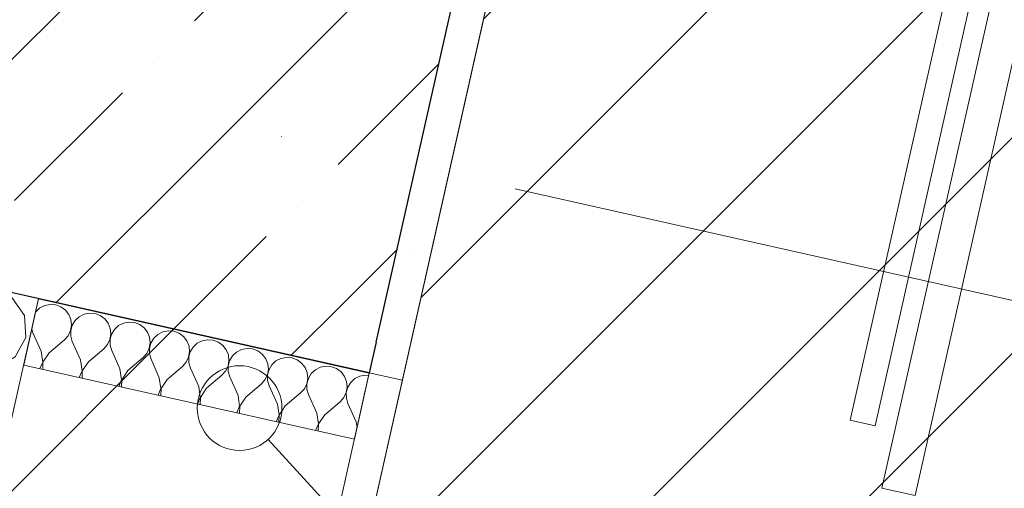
# Model space of a CAD drawing. Header units: millimetres. Extents: x -7213913 to -6930487, y 6129472 to 6354980.
# Tile 188 of 256: x -7191489 to -7190908, y 6174879 to 6175156. Entities that reach past the tile are written whole.
import ezdxf
from ezdxf.enums import TextEntityAlignment as Align

# ---------------------------------------------------------------- set-up
doc = ezdxf.new("R2010")
doc.units = ezdxf.units.MM
doc.header["$MEASUREMENT"] = 0
doc.linetypes.add('Штрихпунктирная', pattern=[670.277762, 352.777767, -176.388884, 0, -141.111112])
for name, color, linetype, lineweight in [('0_Ном._пера__1', 7, 'Continuous', 0), ('0_Ном._пера__120', 7, 'Continuous', 0), ('S - МОП.АР_Ном._пера__2', 8, 'Continuous', 15), ('АР-Стены_внешние_.АР_Ном._пера__1', 7, 'Continuous', 0), ('АР-Стены_внутренние_пилоны.АР_Ном._пера__1', 7, 'Continuous', 30), ('АР-Стены_Перегородки_межквартирные_200.АР_Ном._пера__1', 7, 'Continuous', 30), ('АР-Чертеж-Оси_Осевые размеры.АР_Ном._пера__120', 7, 'Continuous', 0), ('МГН.АР_Ном._пера__1', 7, 'Continuous', 0), ('МГН.АР_Ном._пера__120', 7, 'Continuous', 0), ('Паспорта Зон Archicad_Ном._пера__1', 7, 'Continuous', 0)]:
    doc.layers.add(name, color=color, linetype=linetype, lineweight=lineweight)
for name, color, linetype in [('S - МОП.АР', 7, 'Continuous'), ('АР-Стены_внутренние_пилоны.АР', 7, 'Continuous'), ('АР-Стены_Перегородки_межквартирные_200.АР', 7, 'Continuous'), ('АР-Чертеж-Оси_Осевые размеры.АР', 7, 'Continuous'), ('МГН.АР', 7, 'Continuous')]:
    doc.layers.add(name, color=color, linetype=linetype)
doc.styles.add('РЎР“Р•РќР•Р\xa0Р\x98Р\xa0_РЎРўР\x98Р›Р¬_2', font='calibri.ttf')
doc.styles.add('РЎР“Р•РќР•Р\xa0Р\x98Р\xa0_РЎРўР\x98Р›Р¬_3', font='GOST_Common.ttf')
doc.styles.add('РЎР“Р•РќР•Р\xa0Р\x98Р\xa0_РЎРўР\x98Р›Р¬_5', font='GOTHIC.TTF')
pattern_1 = [(45, (-6566190.34, 6562677.8), (-84.852814, 84.852814), []), (45, (-6566232.77, 6562720.22), (-84.852814, 84.852814), [90, -30, 0, -30])]
pattern_2 = [(45, (-6566190.34, 6563027.8), (-111.369318, 111.369318), [0, -105, 0, -157.5]), (110, (-6565840.34, 6563027.8), (148.001588, 53.868173), [0, -77, 0, -133])]

# ---------------------------------------------------------------- blocks, each defined once
blk = doc.blocks.new('Лифтовой холл _ ПБЗ_1_53_1', base_point=(-7188853.33, 6178755.24))
at = {"layer": 'S - МОП.АР_Ном._пера__2', "color": 8, "linetype": 'Continuous', "lineweight": 15, "flags": 128}
blk.add_lwpolyline([(-7192033.86, 6181367.83), (-7192391.05, 6179777.45), (-7190283.55, 6179304.11), (-7191317.83, 6174699.02), (-7187902.9, 6173932.05), (-7186511.43, 6180127.52)], close=True, dxfattribs=at)
at = {"layer": 'Паспорта Зон Archicad_Ном._пера__1', "color": 7, "lineweight": 0, "style": 'РЎР“Р•РќР•Р\xa0Р\x98Р\xa0_РЎРўР\x98Р›Р¬_3'}
blk.add_attdef('ROOM_NUMBER', text='', height=350, rotation=347.34172, dxfattribs=at).set_placement((-7188399.65, 6179289.76), align=Align.MIDDLE_CENTER)
at = {"layer": 'Паспорта Зон Archicad_Ном._пера__1', "color": 7, "lineweight": 0, "style": 'РЎР“Р•РќР•Р\xa0Р\x98Р\xa0_РЎРўР\x98Р›Р¬_2'}
blk.add_attdef('ROOM_AREA', text='', height=200, rotation=347.34172, dxfattribs=at).set_placement((-7188118.69, 6178697.37), align=Align.MIDDLE_RIGHT)
blk = doc.blocks.new('Стена_8_1', base_point=(-7191377.14, 6175096.67))
at = {"layer": 'АР-Стены_внутренние_пилоны.АР', "linetype": 'Continuous', "lineweight": 0, "true_color": 0x000000}
h = blk.add_hatch(dxfattribs=at)
h.set_pattern_fill('ШТУКАТУРКА__ГИПС_01_0001', color=18, style=0, pattern_type=2)
h.set_pattern_definition(pattern_2)
h.paths.add_polyline_path([(-7191278.51, 6174965.38), (-7191263.05, 6174942.93), (-7191076.79, 6175772.27), (-7191096.3, 6175776.65)])
h = blk.add_hatch(dxfattribs=at)
h.set_pattern_fill('ЖЕЛЕЗОБЕТОН__PROJECT__0001', color=18, style=0, pattern_type=2)
h.set_pattern_definition(pattern_1)
h.paths.add_polyline_path([(-7191526.49, 6175002.1), (-7191282.57, 6174947.31), (-7191278.51, 6174965.38), (-7191471.7, 6175246.02)])
h = blk.add_hatch(dxfattribs=at)
h.set_pattern_fill('ЖЕЛЕЗОБЕТОН__PROJECT__0001', color=18, style=0, pattern_type=2)
h.set_pattern_definition(pattern_1)
h.paths.add_polyline_path([(-7191471.7, 6175246.02), (-7191278.51, 6174965.38), (-7191227.78, 6175191.24)])
h = blk.add_hatch(dxfattribs=at)
h.set_pattern_fill('ШТУКАТУРКА__ГИПС_01_0001', color=18, style=0, pattern_type=2)
h.set_pattern_definition(pattern_2)
h.paths.add_polyline_path([(-7191278.51, 6174965.38), (-7191282.57, 6174947.31), (-7191263.05, 6174942.93)])
at = {"layer": 'АР-Стены_внутренние_пилоны.АР_Ном._пера__1', "color": 7, "linetype": 'Continuous', "lineweight": 30}
for q in [(-7191227.78, 6175191.24), (-7191282.57, 6174947.31)]:
    blk.add_line((-7191278.51, 6174965.38), q, dxfattribs=at)
at = {"layer": 'АР-Стены_внутренние_пилоны.АР_Ном._пера__1', "color": 7, "linetype": 'Continuous', "lineweight": 0, "flags": 128}
for points in [[(-7191263.05, 6174942.93), (-7191076.79, 6175772.27)], [(-7191263.05, 6174942.93), (-7191282.57, 6174947.31)]]:
    blk.add_lwpolyline(points, dxfattribs=at)
at = {"layer": 'АР-Стены_внутренние_пилоны.АР_Ном._пера__1', "color": 7, "linetype": 'Continuous', "lineweight": 30, "flags": 128}
blk.add_lwpolyline([(-7191282.57, 6174947.31), (-7191526.49, 6175002.1)], dxfattribs=at)
blk = doc.blocks.new('Стена_201_1', base_point=(-7191467.79, 6174578.96))
at = {"layer": 'АР-Стены_Перегородки_межквартирные_200.АР', "linetype": 'Continuous', "lineweight": 0, "true_color": 0x000000}
h = blk.add_hatch(dxfattribs=at)
h.set_pattern_fill('БЛОКИ_БЕТОННЫЕ_ЭФФЕКТИВН_78', color=18, style=0, pattern_type=2)
h.set_pattern_definition([(45, (-6566190.34, 6562677.8), (-127.279217, 127.279217), [])])
h.paths.add_polyline_path([(-7191348.3, 6174654.62), (-7191282.57, 6174947.31), (-7191477.7, 6174991.14), (-7191543.44, 6174698.44)])
h = blk.add_hatch(dxfattribs=at)
h.set_pattern_fill('ШТУКАТУРКА__ГИПС_01_0001', color=18, style=0, pattern_type=2)
h.set_pattern_definition(pattern_2)
h.paths.add_polyline_path([(-7191328.79, 6174650.23), (-7191263.05, 6174942.93), (-7191282.57, 6174947.31), (-7191348.3, 6174654.62)])
at = {"layer": 'АР-Стены_Перегородки_межквартирные_200.АР_Ном._пера__1', "color": 7, "linetype": 'Continuous', "lineweight": 15}
blk.add_line((-7191348.3, 6174654.62), (-7191282.57, 6174947.31), dxfattribs=at)
at = {"layer": 'АР-Стены_Перегородки_межквартирные_200.АР_Ном._пера__1', "color": 7, "linetype": 'Continuous', "lineweight": 15, "flags": 128}
for points in [[(-7191477.7, 6174991.14), (-7191543.44, 6174698.44)], [(-7191282.57, 6174947.31), (-7191477.7, 6174991.14)]]:
    blk.add_lwpolyline(points, dxfattribs=at)
at = {"layer": 'АР-Стены_Перегородки_межквартирные_200.АР_Ном._пера__1', "color": 7, "linetype": 'Continuous', "lineweight": 0, "flags": 128}
for points in [[(-7191263.05, 6174942.93), (-7191282.57, 6174947.31)], [(-7191328.79, 6174650.23), (-7191263.05, 6174942.93)], [(-7191328.79, 6174650.23), (-7191348.3, 6174654.62)]]:
    blk.add_lwpolyline(points, dxfattribs=at)
blk = doc.blocks.new('*X745', base_point=(-6566190.34, 6562677.79))
at = {"layer": 'АР-Стены_внешние_.АР_Ном._пера__1', "color": 7, "linetype": 'Continuous', "lineweight": 0}
for p, q in [((-7191477, 6174985.63), (-7191479.41, 6174983.39)), ((-7191474.08, 6174987.12), (-7191477, 6174985.63)), ((-7191470.85, 6174987.75), (-7191474.08, 6174987.12)), ((-7191467.58, 6174987.48), (-7191470.85, 6174987.75)), ((-7191464.5, 6174986.32), (-7191467.58, 6174987.48)), ((-7191461.86, 6174984.37), (-7191464.5, 6174986.32)), ((-7191479.41, 6174983.39), (-7191479.46, 6174983.3)), ((-7191459.85, 6174981.77), (-7191461.86, 6174984.37)), ((-7191458.63, 6174978.73), (-7191459.85, 6174981.77)), ((-7191453.77, 6174980.41), (-7191456.18, 6174978.17)), ((-7191450.84, 6174981.9), (-7191453.77, 6174980.41)), ((-7191447.62, 6174982.53), (-7191450.84, 6174981.9)), ((-7191444.35, 6174982.26), (-7191447.62, 6174982.53)), ((-7191441.27, 6174981.11), (-7191444.35, 6174982.26)), ((-7191438.63, 6174979.16), (-7191441.27, 6174981.11)), ((-7191436.62, 6174976.56), (-7191438.63, 6174979.16)), ((-7191481.72, 6174973.28), (-7191481.04, 6174970.98)), ((-7191458.85, 6174972.22), (-7191458.29, 6174975.46)), ((-7191457.88, 6174975.37), (-7191458.76, 6174972.2)), ((-7191458.29, 6174975.46), (-7191458.63, 6174978.73)), ((-7191456.18, 6174978.17), (-7191457.88, 6174975.37)), ((-7191435.4, 6174973.51), (-7191436.62, 6174976.56)), ((-7191435.06, 6174970.24), (-7191435.4, 6174973.51)), ((-7191430.54, 6174975.19), (-7191432.95, 6174972.96)), ((-7191427.61, 6174976.68), (-7191430.54, 6174975.19)), ((-7191424.39, 6174977.32), (-7191427.61, 6174976.68)), ((-7191421.12, 6174977.05), (-7191424.39, 6174977.32)), ((-7191418.04, 6174975.89), (-7191421.12, 6174977.05)), ((-7191415.4, 6174973.94), (-7191418.04, 6174975.89)), ((-7191413.39, 6174971.34), (-7191415.4, 6174973.94)), ((-7191476.16, 6174960.12), (-7191481.04, 6174970.98)), ((-7191462.46, 6174966.81), (-7191460.28, 6174969.26)), ((-7191460.28, 6174969.26), (-7191458.85, 6174972.22)), ((-7191458.76, 6174972.2), (-7191458.73, 6174968.92)), ((-7191458.73, 6174968.92), (-7191457.81, 6174965.76)), ((-7191435.62, 6174967.01), (-7191435.06, 6174970.24)), ((-7191434.65, 6174970.15), (-7191435.53, 6174966.99)), ((-7191432.95, 6174972.96), (-7191434.65, 6174970.15)), ((-7191412.17, 6174968.29), (-7191413.39, 6174971.34)), ((-7191411.83, 6174965.03), (-7191412.17, 6174968.29)), ((-7191409.72, 6174967.74), (-7191411.42, 6174964.93)), ((-7191407.31, 6174969.98), (-7191409.72, 6174967.74)), ((-7191404.38, 6174971.47), (-7191407.31, 6174969.98)), ((-7191401.16, 6174972.1), (-7191404.38, 6174971.47)), ((-7191397.89, 6174971.83), (-7191401.16, 6174972.1)), ((-7191394.81, 6174970.67), (-7191397.89, 6174971.83)), ((-7191392.17, 6174968.72), (-7191394.81, 6174970.67)), ((-7191390.16, 6174966.12), (-7191392.17, 6174968.72)), ((-7191471.52, 6174959.08), (-7191462.46, 6174966.81)), ((-7191452.93, 6174954.91), (-7191457.81, 6174965.76)), ((-7191439.23, 6174961.59), (-7191437.05, 6174964.05)), ((-7191437.05, 6174964.05), (-7191435.62, 6174967.01)), ((-7191435.53, 6174966.99), (-7191435.5, 6174963.7)), ((-7191435.5, 6174963.7), (-7191434.58, 6174960.55)), ((-7191413.82, 6174958.83), (-7191412.39, 6174961.79)), ((-7191412.39, 6174961.79), (-7191411.83, 6174965.03)), ((-7191411.42, 6174964.93), (-7191412.3, 6174961.77)), ((-7191412.3, 6174961.77), (-7191412.27, 6174958.48)), ((-7191388.94, 6174963.08), (-7191390.16, 6174966.12)), ((-7191388.6, 6174959.81), (-7191388.94, 6174963.08)), ((-7191386.49, 6174962.53), (-7191388.19, 6174959.72)), ((-7191384.08, 6174964.76), (-7191386.49, 6174962.53)), ((-7191381.15, 6174966.25), (-7191384.08, 6174964.76)), ((-7191377.93, 6174966.88), (-7191381.15, 6174966.25)), ((-7191374.65, 6174966.61), (-7191377.93, 6174966.88)), ((-7191371.58, 6174965.46), (-7191374.65, 6174966.61)), ((-7191368.94, 6174963.51), (-7191371.58, 6174965.46)), ((-7191366.93, 6174960.91), (-7191368.94, 6174963.51)), ((-7191354.7, 6174961.67), (-7191357.92, 6174961.03)), ((-7191351.42, 6174961.4), (-7191354.7, 6174961.67)), ((-7191475.22, 6174953.69), (-7191476.16, 6174960.12)), ((-7191471.52, 6174959.08), (-7191475.12, 6174953.67)), ((-7191448.28, 6174953.86), (-7191439.23, 6174961.59)), ((-7191429.7, 6174949.69), (-7191434.58, 6174960.55)), ((-7191425.05, 6174948.65), (-7191416, 6174956.37)), ((-7191416, 6174956.37), (-7191413.82, 6174958.83)), ((-7191412.27, 6174958.48), (-7191411.35, 6174955.33)), ((-7191390.59, 6174953.61), (-7191389.16, 6174956.57)), ((-7191389.16, 6174956.57), (-7191388.6, 6174959.81)), ((-7191388.19, 6174959.72), (-7191389.07, 6174956.55)), ((-7191389.07, 6174956.55), (-7191389.04, 6174953.27)), ((-7191365.71, 6174957.86), (-7191366.93, 6174960.91)), ((-7191365.37, 6174954.59), (-7191365.71, 6174957.86)), ((-7191363.25, 6174957.31), (-7191364.96, 6174954.5)), ((-7191360.85, 6174959.54), (-7191363.25, 6174957.31)), ((-7191357.92, 6174961.03), (-7191360.85, 6174959.54)), ((-7191348.35, 6174960.24), (-7191351.42, 6174961.4)), ((-7191345.71, 6174958.29), (-7191348.35, 6174960.24)), ((-7191343.7, 6174955.69), (-7191345.71, 6174958.29)), ((-7191331.47, 6174956.45), (-7191334.69, 6174955.82)), ((-7191328.19, 6174956.18), (-7191331.47, 6174956.45)), ((-7191325.12, 6174955.03), (-7191328.19, 6174956.18)), ((-7191476.9, 6174949.8), (-7191475.22, 6174953.69)), ((-7191475.12, 6174953.67), (-7191475.27, 6174949.43)), ((-7191451.99, 6174948.47), (-7191452.93, 6174954.91)), ((-7191448.28, 6174953.86), (-7191451.89, 6174948.45)), ((-7191406.47, 6174944.47), (-7191411.35, 6174955.33)), ((-7191401.82, 6174943.43), (-7191392.77, 6174951.16)), ((-7191392.77, 6174951.16), (-7191390.59, 6174953.61)), ((-7191389.04, 6174953.27), (-7191388.12, 6174950.11)), ((-7191383.24, 6174939.26), (-7191388.12, 6174950.11)), ((-7191367.35, 6174948.4), (-7191365.93, 6174951.36)), ((-7191365.93, 6174951.36), (-7191365.37, 6174954.59)), ((-7191364.96, 6174954.5), (-7191365.83, 6174951.34)), ((-7191365.83, 6174951.34), (-7191365.81, 6174948.05)), ((-7191342.48, 6174952.64), (-7191343.7, 6174955.69)), ((-7191342.13, 6174949.38), (-7191342.48, 6174952.64)), ((-7191340.02, 6174952.09), (-7191341.73, 6174949.29)), ((-7191337.62, 6174954.33), (-7191340.02, 6174952.09)), ((-7191334.69, 6174955.82), (-7191337.62, 6174954.33)), ((-7191322.48, 6174953.07), (-7191325.12, 6174955.03)), ((-7191320.47, 6174950.48), (-7191322.48, 6174953.07)), ((-7191319.25, 6174947.43), (-7191320.47, 6174950.48)), ((-7191311.46, 6174950.6), (-7191314.38, 6174949.11)), ((-7191308.24, 6174951.23), (-7191311.46, 6174950.6)), ((-7191304.96, 6174950.96), (-7191308.24, 6174951.23)), ((-7191301.89, 6174949.81), (-7191304.96, 6174950.96)), ((-7191453.67, 6174944.58), (-7191451.99, 6174948.47)), ((-7191451.89, 6174948.45), (-7191452.04, 6174944.21)), ((-7191428.75, 6174943.25), (-7191429.7, 6174949.69)), ((-7191425.05, 6174948.65), (-7191428.66, 6174943.23)), ((-7191405.52, 6174938.04), (-7191406.47, 6174944.47)), ((-7191378.59, 6174938.21), (-7191369.54, 6174945.94)), ((-7191369.54, 6174945.94), (-7191367.35, 6174948.4)), ((-7191365.81, 6174948.05), (-7191364.89, 6174944.9)), ((-7191360.01, 6174934.04), (-7191364.89, 6174944.9)), ((-7191344.12, 6174943.18), (-7191342.7, 6174946.14)), ((-7191342.7, 6174946.14), (-7191342.13, 6174949.38)), ((-7191341.73, 6174949.29), (-7191342.6, 6174946.12)), ((-7191342.6, 6174946.12), (-7191342.58, 6174942.83)), ((-7191318.9, 6174944.16), (-7191319.25, 6174947.43)), ((-7191316.79, 6174946.88), (-7191318.5, 6174944.07)), ((-7191314.38, 6174949.11), (-7191316.79, 6174946.88)), ((-7191299.24, 6174947.86), (-7191301.89, 6174949.81)), ((-7191297.24, 6174945.26), (-7191299.24, 6174947.86)), ((-7191296.01, 6174942.21), (-7191297.24, 6174945.26)), ((-7191288.23, 6174945.38), (-7191291.15, 6174943.89)), ((-7191285, 6174946.02), (-7191288.23, 6174945.38)), ((-7191282.89, 6174945.84), (-7191285, 6174946.02)), ((-7191430.43, 6174939.36), (-7191428.75, 6174943.25)), ((-7191428.66, 6174943.23), (-7191428.8, 6174939)), ((-7191401.82, 6174943.43), (-7191405.43, 6174938.02)), ((-7191382.29, 6174932.82), (-7191383.24, 6174939.26)), ((-7191355.36, 6174933), (-7191346.3, 6174940.73)), ((-7191346.3, 6174940.73), (-7191344.12, 6174943.18)), ((-7191342.58, 6174942.83), (-7191341.66, 6174939.68)), ((-7191336.78, 6174928.82), (-7191341.66, 6174939.68)), ((-7191320.89, 6174937.97), (-7191319.47, 6174940.92)), ((-7191319.47, 6174940.92), (-7191318.9, 6174944.16)), ((-7191318.5, 6174944.07), (-7191319.37, 6174940.9)), ((-7191319.37, 6174940.9), (-7191319.35, 6174937.62)), ((-7191296.24, 6174935.71), (-7191295.67, 6174938.94)), ((-7191295.27, 6174938.85), (-7191296.14, 6174935.69)), ((-7191295.67, 6174938.94), (-7191296.01, 6174942.21)), ((-7191293.56, 6174941.66), (-7191295.27, 6174938.85)), ((-7191291.15, 6174943.89), (-7191293.56, 6174941.66)), ((-7191407.2, 6174934.15), (-7191405.52, 6174938.04)), ((-7191405.43, 6174938.02), (-7191405.57, 6174933.78)), ((-7191383.97, 6174928.93), (-7191382.29, 6174932.82)), ((-7191382.2, 6174932.8), (-7191382.34, 6174928.56)), ((-7191378.59, 6174938.21), (-7191382.2, 6174932.8)), ((-7191359.06, 6174927.6), (-7191360.01, 6174934.04)), ((-7191355.36, 6174933), (-7191358.97, 6174927.58)), ((-7191332.13, 6174927.78), (-7191323.07, 6174935.51)), ((-7191323.07, 6174935.51), (-7191320.89, 6174937.97)), ((-7191319.35, 6174937.62), (-7191318.43, 6174934.47)), ((-7191313.54, 6174923.61), (-7191318.43, 6174934.47)), ((-7191299.84, 6174930.29), (-7191297.66, 6174932.75)), ((-7191297.66, 6174932.75), (-7191296.24, 6174935.71)), ((-7191296.14, 6174935.69), (-7191296.12, 6174932.4)), ((-7191360.74, 6174923.71), (-7191359.06, 6174927.6)), ((-7191358.97, 6174927.58), (-7191359.11, 6174923.35)), ((-7191335.83, 6174922.39), (-7191336.78, 6174928.82)), ((-7191332.13, 6174927.78), (-7191335.74, 6174922.37)), ((-7191308.9, 6174922.56), (-7191299.84, 6174930.29)), ((-7191296.12, 6174932.4), (-7191295.2, 6174929.25)), ((-7191290.31, 6174918.39), (-7191295.2, 6174929.25)), ((-7191337.51, 6174918.5), (-7191335.83, 6174922.39)), ((-7191335.74, 6174922.37), (-7191335.88, 6174918.13)), ((-7191312.6, 6174917.17), (-7191313.54, 6174923.61)), ((-7191308.9, 6174922.56), (-7191312.51, 6174917.15)), ((-7191314.28, 6174913.28), (-7191312.6, 6174917.17)), ((-7191312.51, 6174917.15), (-7191312.65, 6174912.91)), ((-7191289.82, 6174915.01), (-7191290.31, 6174918.39))]:
    blk.add_line(p, q, dxfattribs=at)
blk = doc.blocks.new('Штриховка_2_1', base_point=(-6566190.34, 6562677.79))
at = {"layer": 'АР-Стены_внешние_.АР_Ном._пера__1', "color": 7, "linetype": 'Continuous', "lineweight": 0, "flags": 128}
blk.add_lwpolyline([(-7191282.6, 6174947.16), (-7191477.74, 6174990.98), (-7191486.5, 6174951.95), (-7191291.36, 6174908.13)], close=True, dxfattribs=at)
at = {"layer": 'АР-Стены_внешние_.АР_Ном._пера__1', "color": 7, "linetype": 'Continuous', "lineweight": 0}
blk.add_blockref('*X745', (-6566190.34, 6562677.79), dxfattribs=at)
blk = doc.blocks.new('*X759', base_point=(-6566190.34, 6562677.79))
at = {"layer": '0_Ном._пера__1', "color": 7, "linetype": 'Continuous', "lineweight": 0}
for p, q in [((-7191573.01, 6175012.28), (-7191573.55, 6175005.74)), ((-7191572.92, 6175012.52), (-7191573.01, 6175012.28)), ((-7191573.55, 6175005.74), (-7191572.28, 6174999.29)), ((-7191572.28, 6174999.29), (-7191569.3, 6174993.44)), ((-7191505.42, 6174997.01), (-7191518.3, 6174995.12)), ((-7191505.74, 6174997.43), (-7191505.38, 6174997.19)), ((-7191493.48, 6174991.85), (-7191505.42, 6174997.01)), ((-7191505.38, 6174997.19), (-7191504.55, 6174997.17)), ((-7191569.3, 6174993.44), (-7191564.83, 6174988.62)), ((-7191518.3, 6174995.12), (-7191540.01, 6174985.35)), ((-7191486.03, 6174981.18), (-7191493.48, 6174991.85)), ((-7191564.83, 6174988.62), (-7191559.22, 6174985.21)), ((-7191559.22, 6174985.21), (-7191552.89, 6174983.46)), ((-7191546.32, 6174983.51), (-7191540.01, 6174985.35)), ((-7191572.03, 6174981.27), (-7191577.23, 6174977.26)), ((-7191565.93, 6174983.72), (-7191572.03, 6174981.27)), ((-7191559.4, 6174984.4), (-7191565.93, 6174983.72)), ((-7191552.93, 6174983.27), (-7191559.4, 6174984.4)), ((-7191547.01, 6174980.42), (-7191552.93, 6174983.27)), ((-7191552.89, 6174983.46), (-7191546.32, 6174983.51)), ((-7191542.1, 6174976.06), (-7191547.01, 6174980.42)), ((-7191485.3, 6174968.18), (-7191486.03, 6174981.18)), ((-7191577.23, 6174977.26), (-7191581.13, 6174971.97)), ((-7191526.64, 6174957.95), (-7191542.1, 6174976.06)), ((-7191581.13, 6174971.97), (-7191583.44, 6174965.82)), ((-7191491.51, 6174956.75), (-7191485.3, 6174968.18)), ((-7191583.44, 6174965.82), (-7191583.98, 6174959.28)), ((-7191583.98, 6174959.28), (-7191582.71, 6174952.83)), ((-7191526.64, 6174957.95), (-7191515.81, 6174950.73)), ((-7191502.81, 6174950.29), (-7191491.51, 6174956.75)), ((-7191582.71, 6174952.83), (-7191579.73, 6174946.98)), ((-7191515.86, 6174950.54), (-7191528.73, 6174948.65)), ((-7191503.91, 6174945.38), (-7191515.86, 6174950.54)), ((-7191515.81, 6174950.73), (-7191502.81, 6174950.29)), ((-7191579.73, 6174946.98), (-7191575.27, 6174942.16)), ((-7191528.73, 6174948.65), (-7191550.45, 6174938.89)), ((-7191496.46, 6174934.71), (-7191503.91, 6174945.38)), ((-7191575.27, 6174942.16), (-7191569.65, 6174938.75)), ((-7191569.65, 6174938.75), (-7191563.32, 6174937)), ((-7191556.75, 6174937.05), (-7191550.45, 6174938.89)), ((-7191582.47, 6174934.81), (-7191587.66, 6174930.79)), ((-7191576.37, 6174937.25), (-7191582.47, 6174934.81)), ((-7191569.83, 6174937.94), (-7191576.37, 6174937.25)), ((-7191563.36, 6174936.81), (-7191569.83, 6174937.94)), ((-7191557.44, 6174933.96), (-7191563.36, 6174936.81)), ((-7191563.32, 6174937), (-7191556.75, 6174937.05)), ((-7191552.53, 6174929.6), (-7191557.44, 6174933.96)), ((-7191495.73, 6174921.72), (-7191496.46, 6174934.71)), ((-7191587.66, 6174930.79), (-7191591.57, 6174925.51)), ((-7191537.08, 6174911.48), (-7191552.53, 6174929.6)), ((-7191591.57, 6174925.51), (-7191593.88, 6174919.36)), ((-7191501.95, 6174910.29), (-7191495.73, 6174921.72)), ((-7191593.88, 6174919.36), (-7191594.42, 6174912.81)), ((-7191594.42, 6174912.81), (-7191593.15, 6174906.37)), ((-7191537.08, 6174911.48), (-7191526.25, 6174904.27)), ((-7191513.24, 6174903.83), (-7191501.95, 6174910.29)), ((-7191593.15, 6174906.37), (-7191590.17, 6174900.51)), ((-7191526.29, 6174904.08), (-7191539.17, 6174902.19)), ((-7191514.34, 6174898.92), (-7191526.29, 6174904.08)), ((-7191526.25, 6174904.27), (-7191513.24, 6174903.83)), ((-7191590.17, 6174900.51), (-7191585.7, 6174895.7)), ((-7191539.17, 6174902.19), (-7191560.88, 6174892.43)), ((-7191506.9, 6174888.25), (-7191514.34, 6174898.92)), ((-7191585.7, 6174895.7), (-7191580.09, 6174892.29)), ((-7191580.09, 6174892.29), (-7191573.76, 6174890.54)), ((-7191567.19, 6174890.59), (-7191560.88, 6174892.43)), ((-7191592.9, 6174888.35), (-7191598.1, 6174884.33)), ((-7191586.8, 6174890.79), (-7191592.9, 6174888.35)), ((-7191580.27, 6174891.48), (-7191586.8, 6174890.79)), ((-7191573.8, 6174890.35), (-7191580.27, 6174891.48)), ((-7191567.88, 6174887.5), (-7191573.8, 6174890.35)), ((-7191573.76, 6174890.54), (-7191567.19, 6174890.59)), ((-7191562.97, 6174883.14), (-7191567.88, 6174887.5)), ((-7191506.17, 6174875.26), (-7191506.9, 6174888.25)), ((-7191598.1, 6174884.33), (-7191602, 6174879.05)), ((-7191547.51, 6174865.02), (-7191562.97, 6174883.14)), ((-7191602, 6174879.05), (-7191604.31, 6174872.9)), ((-7191512.38, 6174863.83), (-7191506.17, 6174875.26)), ((-7191604.31, 6174872.9), (-7191604.85, 6174866.35)), ((-7191604.85, 6174866.35), (-7191603.58, 6174859.91)), ((-7191547.51, 6174865.02), (-7191536.68, 6174857.81)), ((-7191523.68, 6174857.37), (-7191512.38, 6174863.83)), ((-7191603.58, 6174859.91), (-7191600.6, 6174854.05)), ((-7191536.73, 6174857.62), (-7191549.6, 6174855.73)), ((-7191524.78, 6174852.46), (-7191536.73, 6174857.62)), ((-7191536.68, 6174857.81), (-7191523.68, 6174857.37)), ((-7191600.6, 6174854.05), (-7191596.14, 6174849.24)), ((-7191549.6, 6174855.73), (-7191571.32, 6174845.97)), ((-7191517.33, 6174841.79), (-7191524.78, 6174852.46)), ((-7191596.14, 6174849.24), (-7191590.52, 6174845.82)), ((-7191590.52, 6174845.82), (-7191584.19, 6174844.08)), ((-7191577.62, 6174844.12), (-7191571.32, 6174845.97)), ((-7191603.34, 6174841.89), (-7191608.53, 6174837.87)), ((-7191597.24, 6174844.33), (-7191603.34, 6174841.89)), ((-7191590.7, 6174845.02), (-7191597.24, 6174844.33)), ((-7191584.23, 6174843.89), (-7191590.7, 6174845.02)), ((-7191578.31, 6174841.04), (-7191584.23, 6174843.89)), ((-7191584.19, 6174844.08), (-7191577.62, 6174844.12)), ((-7191573.4, 6174836.67), (-7191578.31, 6174841.04)), ((-7191516.6, 6174828.8), (-7191517.33, 6174841.79)), ((-7191608.53, 6174837.87), (-7191612.44, 6174832.59)), ((-7191557.95, 6174818.56), (-7191573.4, 6174836.67)), ((-7191612.44, 6174832.59), (-7191614.75, 6174826.44)), ((-7191522.82, 6174817.36), (-7191516.6, 6174828.8)), ((-7191614.75, 6174826.44), (-7191615.29, 6174819.89)), ((-7191615.29, 6174819.89), (-7191614.71, 6174816.94)), ((-7191557.95, 6174818.56), (-7191547.12, 6174811.35)), ((-7191534.11, 6174810.9), (-7191522.82, 6174817.36)), ((-7191547.16, 6174811.16), (-7191560.04, 6174809.27)), ((-7191535.21, 6174806), (-7191547.16, 6174811.16)), ((-7191547.12, 6174811.35), (-7191534.11, 6174810.9)), ((-7191560.04, 6174809.27), (-7191566.87, 6174806.2)), ((-7191529.49, 6174797.8), (-7191535.21, 6174806))]:
    blk.add_line(p, q, dxfattribs=at)
blk = doc.blocks.new('Стена_398_1', base_point=(-7191477.7, 6174991.14))
at = {"layer": '0_Ном._пера__1', "color": 7, "linetype": 'Continuous', "lineweight": 0, "flags": 128}
for points in [[(-7191575.27, 6175013.05), (-7191619.1, 6174817.93)], [(-7191477.7, 6174991.14), (-7191575.27, 6175013.05)], [(-7191521.53, 6174796.01), (-7191477.7, 6174991.14)]]:
    blk.add_lwpolyline(points, dxfattribs=at)
at = {"color": 7, "lineweight": 0}
blk.add_blockref('*X759', (-6566190.34, 6562677.79), dxfattribs=at)
blk = doc.blocks.new('Полилиния_2_1', base_point=(-7186841.84, 6173131.81))
at = {"layer": '0_Ном._пера__120', "color": 7, "linetype": 'Continuous', "lineweight": 0, "flags": 128}
blk.add_lwpolyline([(-7186841.84, 6173131.81), (-7190461.77, 6173944.83), (-7191342.23, 6174908.05)], dxfattribs=at)
at = {"layer": '0_Ном._пера__120', "color": 7, "linetype": 'Continuous', "lineweight": 15}
blk.add_circle((-7191359.1, 6174926.5), 25, dxfattribs=at)
blk = doc.blocks.new('Стандартный Маркер Сетки[169]_1', base_point=(-7209178.45, 6179094.59))
at = {"layer": 'АР-Чертеж-Оси_Осевые размеры.АР_Ном._пера__120', "color": 7, "linetype": 'Штрихпунктирная', "lineweight": 0}
blk.add_line((-7208202.75, 6178875.45), (-7184083.84, 6173458.47), dxfattribs=at)
at = {"layer": 'АР-Чертеж-Оси_Осевые размеры.АР_Ном._пера__120', "color": 7, "lineweight": 0, "style": 'РЎР“Р•РќР•Р\xa0Р\x98Р\xa0_РЎРўР\x98Р›Р¬_5'}
blk.add_attdef('AC_MarkerText_1', text='', height=350, rotation=347.34172, dxfattribs=at).set_placement((-7209596.37, 6179385.23), align=Align.TOP_CENTER)
blk = doc.blocks.new('Мужчина в Инвалидном Кресле 23[196]_1', base_point=(-7190820.1, 6175682.7))
at = {"layer": 'МГН.АР_Ном._пера__1', "color": 7, "linetype": 'Continuous', "lineweight": 0}
for p, q in [((-7190921.97, 6175261.13), (-7190998.75, 6174919.3)), ((-7190910.24, 6175244.9), (-7190984.12, 6174916.01)), ((-7190899.78, 6175236.72), (-7190980.08, 6174879.23)), ((-7190880.34, 6175232.02), (-7190960.57, 6174874.85)), ((-7190998.75, 6174919.3), (-7190984.12, 6174916.01)), ((-7190980.08, 6174879.23), (-7190960.57, 6174874.85))]:
    blk.add_line(p, q, dxfattribs=at)
blk = doc.blocks.new('Стандартный Маркер Сетки[217]_1', base_point=(-7209178.45, 6179094.59))
at = {"layer": 'АР-Чертеж-Оси_Осевые размеры.АР_Ном._пера__120', "color": 7, "linetype": 'Штрихпунктирная', "lineweight": 0}
blk.add_line((-7208202.75, 6178875.45), (-7184083.84, 6173458.47), dxfattribs=at)
at = {"layer": 'АР-Чертеж-Оси_Осевые размеры.АР_Ном._пера__120', "color": 7, "lineweight": 0, "style": 'РЎР“Р•РќР•Р\xa0Р\x98Р\xa0_РЎРўР\x98Р›Р¬_5'}
blk.add_attdef('AC_MarkerText_1', text='', height=350, rotation=347.34172, dxfattribs=at).set_placement((-7209596.37, 6179385.23), align=Align.TOP_CENTER)

msp = doc.modelspace()

# ---------------------------------------------------------------- hatches: boundary and pattern name
at = {"layer": 'МГН.АР_Ном._пера__120', "linetype": 'Continuous', "lineweight": 0}
h = msp.add_hatch(dxfattribs=at)
h.set_pattern_fill('FACE_BRICK_0001', style=0, pattern_type=2)
h.set_pattern_definition([(45, (-6566190.34, 6562677.795), (-63.639609, 63.639609), [])])
h.paths.add_polyline_path([(-7191317.83, 6174699.02), (-7190809.35, 6176962.69), (-7189687.36, 6176710.66), (-7190195.77, 6174446.97)])

# ---------------------------------------------------------------- linework, layer by layer
at = {"layer": 'S - МОП.АР', "color": 254, "linetype": 'Continuous', "lineweight": 0, "true_color": 0xdadada, "flags": 128}
msp.add_lwpolyline([(-7192033.86, 6181367.83), (-7192391.05, 6179777.45), (-7190283.55, 6179304.11), (-7191317.83, 6174699.02), (-7187902.9, 6173932.05), (-7186511.43, 6180127.52)], close=True, dxfattribs=at)
at = {"layer": 'МГН.АР_Ном._пера__120', "color": 7, "linetype": 'Continuous', "lineweight": 0, "flags": 128}
msp.add_lwpolyline([(-7191317.83, 6174699.02), (-7190809.35, 6176962.69), (-7189687.36, 6176710.66), (-7190195.77, 6174446.97)], close=True, dxfattribs=at)

# ---------------------------------------------------------------- block references
at = {"color": 7, "lineweight": 0}
msp.add_blockref('Стена_398_1', (-7191477.7, 6174991.14), dxfattribs=at)
at = {"color": 7, "linetype": 'Continuous', "lineweight": 0}
msp.add_blockref('Полилиния_2_1', (-7186841.84, 6173131.81), dxfattribs=at)
at = {"layer": 'S - МОП.АР', "color": 7, "linetype": 'Continuous', "lineweight": 0}
msp.add_blockref('Лифтовой холл _ ПБЗ_1_53_1', (-7188853.33, 6178755.24), dxfattribs=at)
at = {"layer": 'АР-Стены_внешние_.АР_Ном._пера__1', "color": 7, "linetype": 'Continuous', "lineweight": 0}
msp.add_blockref('Штриховка_2_1', (-6566190.34, 6562677.79), dxfattribs=at)
at = {"layer": 'АР-Стены_внутренние_пилоны.АР', "color": 7, "lineweight": 0}
msp.add_blockref('Стена_8_1', (-7191377.14, 6175096.67), dxfattribs=at)
at = {"layer": 'АР-Стены_Перегородки_межквартирные_200.АР', "color": 7, "lineweight": 0}
msp.add_blockref('Стена_201_1', (-7191467.79, 6174578.96), dxfattribs=at)
at = {"layer": 'АР-Чертеж-Оси_Осевые размеры.АР', "color": 8, "linetype": 'Continuous', "lineweight": 15}
for name in ['Стандартный Маркер Сетки[169]_1', 'Стандартный Маркер Сетки[217]_1']:
    msp.add_blockref(name, (-7209178.45, 6179094.59), dxfattribs=at)
at = {"layer": 'МГН.АР', "color": 7, "linetype": 'Continuous', "lineweight": 0}
msp.add_blockref('Мужчина в Инвалидном Кресле 23[196]_1', (-7190820.1, 6175682.7), dxfattribs=at)

doc.saveas('drawing.dxf')
